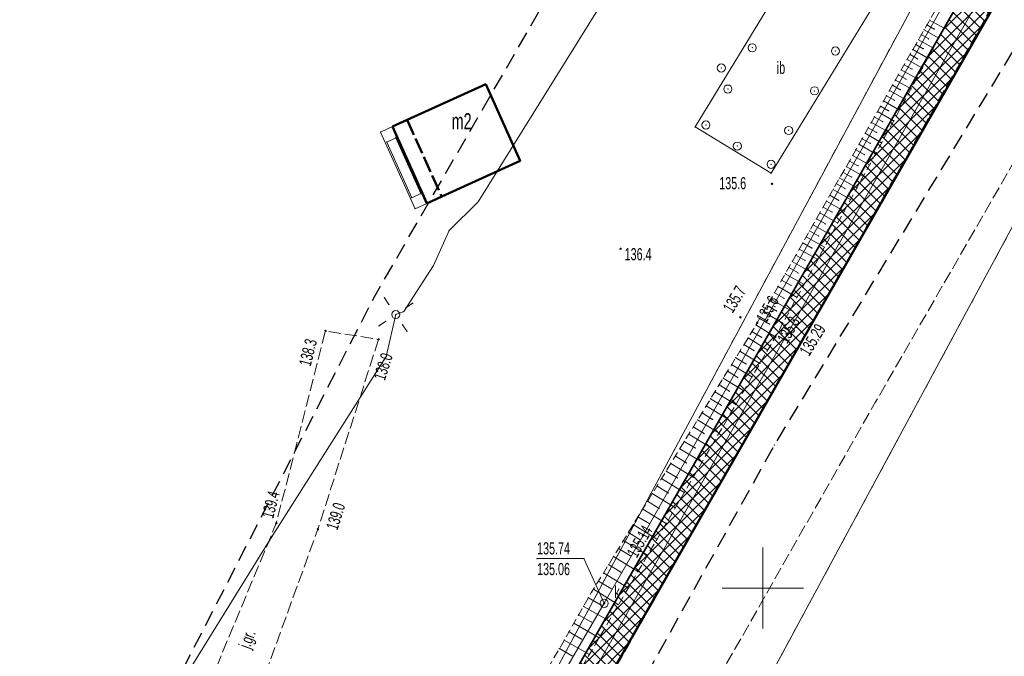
# Model space of a CAD drawing. Extents: x 6456700 to 6518119, y 5963420 to 5980059.
# Tile 70 of 256: x 6512073 to 6512134, y 5964395 to 5964434. Entities that reach past the tile are written whole.
import ezdxf
from ezdxf.enums import TextEntityAlignment as Align

# ---------------------------------------------------------------- set-up
doc = ezdxf.new("R2010")
doc.units = 0
doc.header["$MEASUREMENT"] = 0
for name, pattern in [('L_0_03', [1, 0.5, -0.5]), ('L_0_04', [1.5, 1, -0.5]), ('L_0_52', [1, 0.75, -0.25]), ('L_0_54', [1.25, 1, -0.25]), ('L_0_5A', [0.75, 0.5, -0.25])]:
    doc.linetypes.add(name, pattern=pattern)
doc.layers.get('0').update_dxf_attribs({"color": 2, "linetype": 'CONTINUOUS', "lineweight": 5})
for name, color, linetype, lineweight in [('000_Inne__niezydentyfikowane_', 7, 'CONTINUOUS', 18), ('18mm Kreska ciągła', 7, 'CONTINUOUS', 18), ('218_kontur_uzytku_gruntowego', 96, 'L_0_03', 18), ('219_dzialka_ewidencyjna', 7, 'CONTINUOUS', 18), ('312_budynek_ewidencyjny', 7, 'CONTINUOUS', 18), ('312_oznaczenie_budynku_ewidencyjnego_Atr117', 7, 'CONTINUOUS', 18), ('35mm Ciągła', 7, 'CONTINUOUS', 35), ('50mm Kreska ciągła', 7, 'CONTINUOUS', 50), ('9mm Kreska ciągła', 252, 'CONTINUOUS', 9), ('blok___nawis', 7, 'CONTINUOUS', 18), ('inna_budowla', 7, 'CONTINUOUS', 18), ('inna_budowla_Atr17', 7, 'CONTINUOUS', 18), ('jezdnia', 7, 'CONTINUOUS', 18), ('jezdnia_Atr17', 7, 'CONTINUOUS', 18), ('latarnia', 7, 'CONTINUOUS', 18), ('ogrodzenie_trwale', 7, 'CONTINUOUS', 18), ('pikieta_naturalna', 7, 'CONTINUOUS', 18), ('pikieta_naturalna_Atr2', 7, 'CONTINUOUS', 18), ('pikieta_sztuczna', 7, 'CONTINUOUS', 18), ('pikieta_sztuczna_Atr2', 7, 'CONTINUOUS', 18), ('przewod_elektroenergetyczny_podziemny', 7, 'CONTINUOUS', 18), ('przewod_kanalizacyjny', 7, 'CONTINUOUS', 18), ('rzedna', 7, 'CONTINUOUS', 18), ('rzedna_Atr2', 7, 'CONTINUOUS', 18), ('rzedna_Atr3', 7, 'CONTINUOUS', 18), ('siatka_krzyrzy', 7, 'CONTINUOUS', 18), ('skarpa_nieumocniona', 7, 'CONTINUOUS', 18), ('slup_przewodow_napowietrznych', 7, 'CONTINUOUS', 18), ('studnia_kanalizacyjna', 7, 'CONTINUOUS', 18), ('studnia_kanalizacyjna_Atr17', 7, 'CONTINUOUS', 18), ('taras', 7, 'CONTINUOUS', 18), ('Zakres', 7, 'CONTINUOUS', 18)]:
    doc.layers.add(name, color=color, linetype=linetype, lineweight=lineweight)
doc.styles.get("Standard").update_dxf_attribs({"font": 'txt', "width": 0.75})

# ---------------------------------------------------------------- blocks, each defined once
blk = doc.blocks.new('mdcp_nowa')
at = {"layer": 'pikieta_naturalna', "linetype": 'Continuous', "lineweight": 18}
for points in [[(6494850.56, 5980874.835, 1), (6494850.56, 5980874.925, 1)], [(6494841.24, 5980870.835, 1), (6494841.24, 5980870.925, 1)], [(6494848.61, 5980866.615, 1), (6494848.61, 5980866.705, 1)], [(6494849.65, 5980866.275, 1), (6494849.65, 5980866.365, 1)], [(6494823.09, 5980865.775, 1), (6494823.09, 5980865.865, 1)], [(6494850.77, 5980865.415, 1), (6494850.77, 5980865.505, 1)], [(6494826.35, 5980865.255, 1), (6494826.35, 5980865.345, 1)], [(6494820.06, 5980853.945, 1), (6494820.06, 5980854.035, 1)], [(6494822.62, 5980853.575, 1), (6494822.62, 5980853.665, 1)]]:
    blk.add_hatch(color=18, dxfattribs=at).paths.add_polyline_path(points)
at = {"layer": 'pikieta_sztuczna', "linetype": 'Continuous', "lineweight": 18}
blk.add_hatch(color=18, dxfattribs=at).paths.add_polyline_path([(6494852.07, 5980864.645, 1), (6494852.07, 5980864.735, 1)])
at = {"layer": 'rzedna', "linetype": 'Continuous', "lineweight": 18}
for color, points in [(18, [(6494842.62, 5980853.195, 1), (6494842.62, 5980853.285, 1)]), (32, [(6494840.23, 5980849.015, 1), (6494840.23, 5980849.105, 1)])]:
    blk.add_hatch(color=color, dxfattribs=at).paths.add_polyline_path(points)
at = {"layer": '000_Inne__niezydentyfikowane_', "linetype": 'Continuous', "lineweight": 18, "flags": 128}
for points in [[(6494860.25, 5980884.96), (6494861.15, 5980884.45)], [(6494859.91, 5980884.36), (6494860.82, 5980883.84)], [(6494860.08, 5980884.66), (6494860.54, 5980884.4)], [(6494859.57, 5980883.75), (6494860.49, 5980883.23)], [(6494859.74, 5980884.06), (6494860.2, 5980883.8)], [(6494859.22, 5980883.14), (6494860.15, 5980882.61)], [(6494859.4, 5980883.45), (6494859.86, 5980883.19)], [(6494858.87, 5980882.52), (6494859.81, 5980881.99)], [(6494859.05, 5980882.83), (6494859.51, 5980882.57)], [(6494858.51, 5980881.9), (6494859.46, 5980881.36)], [(6494858.69, 5980882.21), (6494859.16, 5980881.94)], [(6494858.15, 5980881.26), (6494859.11, 5980880.72)], [(6494858.33, 5980881.58), (6494858.81, 5980881.31)], [(6494857.97, 5980880.95), (6494858.45, 5980880.67)], [(6494857.6, 5980880.3), (6494858.09, 5980880.02)], [(6494857.79, 5980880.62), (6494858.76, 5980880.07)], [(6494857.23, 5980879.65), (6494857.73, 5980879.37)], [(6494857.42, 5980879.98), (6494858.4, 5980879.42)], [(6494856.86, 5980878.99), (6494857.36, 5980878.71)], [(6494857.05, 5980879.32), (6494858.04, 5980878.76)], [(6494856.48, 5980878.33), (6494856.99, 5980878.04)], [(6494856.67, 5980878.66), (6494857.67, 5980878.09)], [(6494856.1, 5980877.65), (6494856.61, 5980877.36)], [(6494856.29, 5980877.99), (6494857.3, 5980877.41)], [(6494855.9, 5980877.31), (6494856.93, 5980876.73)], [(6494855.51, 5980876.63), (6494856.55, 5980876.04)], [(6494855.71, 5980876.97), (6494856.23, 5980876.68)], [(6494855.12, 5980875.94), (6494856.17, 5980875.34)], [(6494855.32, 5980876.28), (6494855.84, 5980875.99)], [(6494854.72, 5980875.23), (6494855.78, 5980874.63)], [(6494854.92, 5980875.59), (6494855.45, 5980875.29)], [(6494854.52, 5980874.88), (6494855.05, 5980874.58)], [(6494854.12, 5980874.17), (6494854.66, 5980873.86)], [(6494854.32, 5980874.53), (6494855.39, 5980873.92)], [(6494853.71, 5980873.45), (6494854.25, 5980873.14)], [(6494853.91, 5980873.81), (6494855, 5980873.19)], [(6494853.5, 5980873.09), (6494854.6, 5980872.46)], [(6494853.08, 5980872.35), (6494854.19, 5980871.72)], [(6494853.29, 5980872.72), (6494853.84, 5980872.41)], [(6494852.66, 5980871.61), (6494853.78, 5980870.97)], [(6494852.87, 5980871.98), (6494853.43, 5980871.66)], [(6494852.45, 5980871.24), (6494853.01, 5980870.92)], [(6494852.02, 5980870.48), (6494852.59, 5980870.16)], [(6494852.23, 5980870.86), (6494853.37, 5980870.22)], [(6494851.59, 5980869.72), (6494852.16, 5980869.39)], [(6494851.8, 5980870.1), (6494852.95, 5980869.45)], [(6494851.37, 5980869.34), (6494852.53, 5980868.68)], [(6494850.93, 5980868.56), (6494852.1, 5980867.89)], [(6494851.15, 5980868.95), (6494851.73, 5980868.62)], [(6494850.7, 5980868.17), (6494851.29, 5980867.83)], [(6494850.25, 5980867.38), (6494850.85, 5980867.04)], [(6494850.48, 5980867.78), (6494851.67, 5980867.1)], [(6494850.03, 5980866.99), (6494851.23, 5980866.3)], [(6494849.57, 5980866.19), (6494850.76, 5980865.45)], [(6494849.8, 5980866.59), (6494850.41, 5980866.24)], [(6494849.32, 5980865.79), (6494849.93, 5980865.42)], [(6494848.83, 5980864.98), (6494849.44, 5980864.61)], [(6494849.08, 5980865.39), (6494850.29, 5980864.64)], [(6494848.58, 5980864.58), (6494849.81, 5980863.82)], [(6494848.07, 5980863.76), (6494849.32, 5980862.99)], [(6494848.33, 5980864.17), (6494848.95, 5980863.79)], [(6494847.82, 5980863.34), (6494848.45, 5980862.95)], [(6494847.3, 5980862.5), (6494847.94, 5980862.11)], [(6494847.56, 5980862.92), (6494848.83, 5980862.14)], [(6494847.04, 5980862.08), (6494848.33, 5980861.29)], [(6494846.78, 5980861.65), (6494847.43, 5980861.25)], [(6494846.25, 5980860.79), (6494846.9, 5980860.38)], [(6494846.51, 5980861.22), (6494847.82, 5980860.42)], [(6494845.98, 5980860.35), (6494847.3, 5980859.54)], [(6494845.44, 5980859.47), (6494846.78, 5980858.64)], [(6494845.71, 5980859.91), (6494846.38, 5980859.5)], [(6494845.16, 5980859.02), (6494845.84, 5980858.61)], [(6494844.89, 5980858.57), (6494846.25, 5980857.74)], [(6494844.33, 5980857.66), (6494845.71, 5980856.82)], [(6494844.61, 5980858.12), (6494845.29, 5980857.7)], [(6494844.05, 5980857.2), (6494844.74, 5980856.78)], [(6494843.76, 5980856.74), (6494845.16, 5980855.88)], [(6494843.19, 5980855.81), (6494844.61, 5980854.94)], [(6494843.48, 5980856.28), (6494844.18, 5980855.84)], [(6494842.9, 5980855.34), (6494843.61, 5980854.9)], [(6494842.61, 5980854.86), (6494844.05, 5980853.98)], [(6494842.31, 5980854.38), (6494843.04, 5980853.94)], [(6494841.72, 5980853.41), (6494842.45, 5980852.96)], [(6494842.02, 5980853.9), (6494843.48, 5980853)], [(6494841.42, 5980852.93), (6494842.9, 5980852.02)], [(6494841.12, 5980852.43), (6494841.86, 5980851.97)], [(6494840.81, 5980851.94), (6494842.31, 5980851.01)], [(6494840.5, 5980851.44), (6494841.26, 5980850.97)], [(6494839.88, 5980850.43), (6494840.65, 5980849.96)], [(6494840.19, 5980850.93), (6494841.72, 5980850)], [(6494839.57, 5980849.92), (6494841.11, 5980848.97)], [(6494839.26, 5980849.4), (6494840.05, 5980848.95)], [(6494838.96, 5980848.87), (6494840.53, 5980847.97)], [(6494838.66, 5980848.35), (6494839.45, 5980847.9)], [(6494838.07, 5980847.31), (6494838.84, 5980846.86)], [(6494838.37, 5980847.83), (6494839.92, 5980846.93)], [(6494837.77, 5980846.79), (6494839.32, 5980845.9)], [(6494837.48, 5980846.27), (6494838.25, 5980845.83)]]:
    blk.add_lwpolyline(points, dxfattribs=at)
at = {"layer": '000_Inne__niezydentyfikowane_'}
for p in [(6494860.25, 5980884.96), (6494859.91, 5980884.36), (6494860.08, 5980884.66), (6494860.54, 5980884.4), (6494861.15, 5980884.45), (6494859.57, 5980883.75), (6494859.74, 5980884.06), (6494860.2, 5980883.8), (6494860.82, 5980883.84), (6494859.22, 5980883.14), (6494859.4, 5980883.45), (6494859.86, 5980883.19), (6494860.49, 5980883.23), (6494858.87, 5980882.52), (6494859.05, 5980882.83), (6494859.51, 5980882.57), (6494860.15, 5980882.61), (6494858.51, 5980881.9), (6494858.69, 5980882.21), (6494859.16, 5980881.94), (6494859.81, 5980881.99), (6494858.15, 5980881.26), (6494858.33, 5980881.58), (6494858.81, 5980881.31), (6494859.46, 5980881.36), (6494857.97, 5980880.95), (6494858.45, 5980880.67), (6494859.11, 5980880.72), (6494857.6, 5980880.3), (6494857.79, 5980880.62), (6494858.09, 5980880.02), (6494858.76, 5980880.07), (6494857.23, 5980879.65), (6494857.42, 5980879.98), (6494858.4, 5980879.42), (6494856.86, 5980878.99), (6494857.05, 5980879.32), (6494857.73, 5980879.37), (6494856.48, 5980878.33), (6494856.67, 5980878.66), (6494857.36, 5980878.71), (6494858.04, 5980878.76), (6494856.1, 5980877.65), (6494856.29, 5980877.99), (6494856.99, 5980878.04), (6494857.67, 5980878.09), (6494855.9, 5980877.31), (6494856.61, 5980877.36), (6494857.3, 5980877.41), (6494855.51, 5980876.63), (6494855.71, 5980876.97), (6494856.23, 5980876.68), (6494856.93, 5980876.73), (6494855.12, 5980875.94), (6494855.32, 5980876.28), (6494855.84, 5980875.99), (6494856.55, 5980876.04), (6494854.72, 5980875.23), (6494854.92, 5980875.59), (6494855.45, 5980875.29), (6494856.17, 5980875.34), (6494854.52, 5980874.88), (6494855.05, 5980874.58), (6494855.78, 5980874.63), (6494854.12, 5980874.17), (6494854.32, 5980874.53), (6494853.71, 5980873.45), (6494853.91, 5980873.81), (6494854.66, 5980873.86), (6494855.39, 5980873.92), (6494853.5, 5980873.09), (6494854.25, 5980873.14), (6494855, 5980873.19), (6494853.08, 5980872.35), (6494853.29, 5980872.72), (6494853.84, 5980872.41), (6494854.6, 5980872.46), (6494852.66, 5980871.61), (6494852.87, 5980871.98), (6494853.43, 5980871.66), (6494854.19, 5980871.72), (6494852.45, 5980871.24), (6494853.78, 5980870.97), (6494852.02, 5980870.48), (6494852.23, 5980870.86), (6494853.01, 5980870.92), (6494851.59, 5980869.72), (6494851.8, 5980870.1), (6494852.59, 5980870.16), (6494853.37, 5980870.22), (6494851.37, 5980869.34), (6494852.16, 5980869.39), (6494852.95, 5980869.45), (6494850.93, 5980868.56), (6494851.15, 5980868.95), (6494851.73, 5980868.62), (6494852.53, 5980868.68), (6494850.7, 5980868.17), (6494850.25, 5980867.38), (6494850.48, 5980867.78), (6494851.29, 5980867.83), (6494852.1, 5980867.89), (6494850.03, 5980866.99), (6494850.85, 5980867.04), (6494851.67, 5980867.1), (6494849.57, 5980866.19), (6494849.8, 5980866.59), (6494850.41, 5980866.24), (6494851.23, 5980866.3), (6494849.32, 5980865.79), (6494848.83, 5980864.98), (6494849.08, 5980865.39), (6494849.93, 5980865.42), (6494850.76, 5980865.45), (6494848.58, 5980864.58), (6494849.44, 5980864.61), (6494850.29, 5980864.64), (6494848.07, 5980863.76), (6494848.33, 5980864.17), (6494848.95, 5980863.79), (6494849.81, 5980863.82), (6494847.82, 5980863.34), (6494847.3, 5980862.5), (6494847.56, 5980862.92), (6494848.45, 5980862.95), (6494849.32, 5980862.99), (6494847.04, 5980862.08), (6494847.94, 5980862.11), (6494848.83, 5980862.14), (6494846.78, 5980861.65), (6494847.43, 5980861.25), (6494848.33, 5980861.29), (6494846.25, 5980860.79), (6494846.51, 5980861.22), (6494845.98, 5980860.35), (6494846.9, 5980860.38), (6494847.82, 5980860.42), (6494845.44, 5980859.47), (6494845.71, 5980859.91), (6494846.38, 5980859.5), (6494847.3, 5980859.54), (6494845.16, 5980859.02), (6494844.89, 5980858.57), (6494845.84, 5980858.61), (6494846.78, 5980858.64), (6494844.33, 5980857.66), (6494844.61, 5980858.12), (6494845.29, 5980857.7), (6494846.25, 5980857.74), (6494844.05, 5980857.2), (6494843.76, 5980856.74), (6494844.74, 5980856.78), (6494845.71, 5980856.82), (6494843.19, 5980855.81), (6494843.48, 5980856.28), (6494844.18, 5980855.84), (6494845.16, 5980855.88), (6494842.9, 5980855.34), (6494842.61, 5980854.86), (6494843.61, 5980854.9), (6494844.61, 5980854.94), (6494842.31, 5980854.38), (6494844.05, 5980853.98), (6494841.72, 5980853.41), (6494842.02, 5980853.9), (6494843.04, 5980853.94), (6494841.42, 5980852.93), (6494842.45, 5980852.96), (6494843.48, 5980853), (6494841.12, 5980852.43), (6494840.81, 5980851.94), (6494841.86, 5980851.97), (6494842.9, 5980852.02), (6494840.5, 5980851.44), (6494841.26, 5980850.97), (6494842.31, 5980851.01), (6494839.88, 5980850.43), (6494840.19, 5980850.93), (6494839.57, 5980849.92), (6494840.65, 5980849.96), (6494841.72, 5980850), (6494839.26, 5980849.4), (6494838.96, 5980848.87), (6494840.05, 5980848.95), (6494841.11, 5980848.97), (6494838.66, 5980848.35), (6494840.53, 5980847.97), (6494838.07, 5980847.31), (6494838.37, 5980847.83), (6494839.45, 5980847.9), (6494837.77, 5980846.79), (6494838.84, 5980846.86), (6494839.92, 5980846.93), (6494837.48, 5980846.27), (6494838.25, 5980845.83), (6494839.32, 5980845.9)]:
    blk.add_point(p, dxfattribs=at)
at = {"layer": '218_kontur_uzytku_gruntowego', "lineweight": 18, "flags": 128}
for points in [[(6494883.82, 5980931.62), (6494832.03, 5980835.2)], [(6494842.44, 5980829.73), (6494868.62, 5980878.3)]]:
    blk.add_lwpolyline(points, dxfattribs=at)
at = {"layer": '219_dzialka_ewidencyjna', "color": 3, "linetype": 'Continuous', "lineweight": 18, "flags": 128}
for points in [[(6494832.03, 5980835.2), (6494883.82, 5980931.62)], [(6494868.62, 5980878.3), (6494842.44, 5980829.73)]]:
    blk.add_lwpolyline(points, dxfattribs=at)
at = {"layer": '312_budynek_ewidencyjny', "color": 7, "linetype": 'Continuous', "lineweight": 50, "flags": 128}
for points in [[(6494828.12, 5980878.81), (6494832.95, 5980881.01)], [(6494832.95, 5980881.01), (6494835.07, 5980876.3)], [(6494827.21, 5980878.4), (6494828.12, 5980878.81)], [(6494829.33, 5980873.67), (6494827.21, 5980878.4)], [(6494835.07, 5980876.3), (6494830.24, 5980874.09)], [(6494830.24, 5980874.09), (6494829.33, 5980873.67)]]:
    blk.add_lwpolyline(points, dxfattribs=at)
at = {"layer": '312_budynek_ewidencyjny'}
for p in [(6494832.95, 5980881.01), (6494832.95, 5980881.01), (6494828.12, 5980878.81), (6494828.12, 5980878.81), (6494827.21, 5980878.4), (6494827.21, 5980878.4), (6494835.07, 5980876.3), (6494835.07, 5980876.3), (6494830.24, 5980874.09), (6494830.24, 5980874.09), (6494829.33, 5980873.67), (6494829.33, 5980873.67)]:
    blk.add_point(p, dxfattribs=at)
at = {"layer": 'blok___nawis', "color": 7, "linetype": 'L_0_54', "lineweight": 50, "flags": 128}
blk.add_lwpolyline([(6494828.12, 5980878.81), (6494830.24, 5980874.09), (6494829.33, 5980873.67), (6494827.21, 5980878.4)], close=True, dxfattribs=at)
at = {"layer": 'blok___nawis'}
for p in [(6494828.12, 5980878.81), (6494827.21, 5980878.4), (6494830.24, 5980874.09), (6494829.33, 5980873.67)]:
    blk.add_point(p, dxfattribs=at)
at = {"layer": 'inna_budowla', "color": 7, "linetype": 'Continuous', "lineweight": 18, "flags": 128}
blk.add_lwpolyline([(6494856.59, 5980885.5), (6494850.5, 5980875.53), (6494845.82, 5980878.38), (6494851.9, 5980888.36)], close=True, dxfattribs=at)
at = {"layer": 'inna_budowla'}
for p in [(6494845.82, 5980878.38), (6494845.82, 5980878.38), (6494850.5, 5980875.53), (6494850.5, 5980875.53)]:
    blk.add_point(p, dxfattribs=at)
at = {"layer": 'jezdnia', "color": 7, "linetype": 'L_0_52', "lineweight": 18, "flags": 128}
for points in [[(6494800.98, 5980766.05), (6494800.28, 5980765.21), (6494799.58, 5980764.38), (6494798.86, 5980763.57), (6494798.14, 5980762.76), (6494797.4, 5980761.96), (6494796.65, 5980761.17), (6494795.56, 5980759.97), (6494794.45, 5980758.8), (6494793.3, 5980757.65), (6494792.14, 5980756.53), (6494790.94, 5980755.44), (6494789.72, 5980754.37), (6494788.47, 5980753.34), (6494787.2, 5980752.33), (6494785.91, 5980751.36), (6494784.6, 5980750.41), (6494783.26, 5980749.5), (6494781.9, 5980748.62), (6494780.52, 5980747.77), (6494779.49, 5980747.15), (6494778.44, 5980746.54), (6494777.4, 5980745.94), (6494776.34, 5980745.36), (6494775.28, 5980744.78), (6494774.21, 5980744.23), (6494773.13, 5980743.68), (6494772.05, 5980743.15), (6494770.96, 5980742.63), (6494769.86, 5980742.12), (6494768.76, 5980741.63), (6494767.65, 5980741.15), (6494766.54, 5980740.68), (6494754.8, 5980736.16), (6494735.09, 5980729.04), (6494724.78, 5980724.36), (6494723.57, 5980723.74), (6494722.37, 5980723.09), (6494721.19, 5980722.42), (6494720.02, 5980721.72), (6494718.86, 5980721.01), (6494717.72, 5980720.27), (6494716.59, 5980719.51), (6494715.47, 5980718.73), (6494714.37, 5980717.93), (6494713.29, 5980717.1), (6494712.22, 5980716.26), (6494711.16, 5980715.4), (6494710.13, 5980714.51), (6494709.11, 5980713.61), (6494707.48, 5980712.2), (6494705.88, 5980710.76), (6494704.3, 5980709.3), (6494702.75, 5980707.8), (6494701.22, 5980706.28), (6494699.72, 5980704.74), (6494698.24, 5980703.17), (6494696.79, 5980701.57), (6494695.37, 5980699.95), (6494693.98, 5980698.31), (6494692.61, 5980696.64), (6494691.28, 5980694.95), (6494689.97, 5980693.24), (6494678.42, 5980678.9), (6494663.6, 5980660.49), (6494656.62, 5980651.14), (6494655.4, 5980649.55), (6494654.2, 5980647.93), (6494653.04, 5980646.3), (6494651.91, 5980644.64), (6494650.81, 5980642.95), (6494649.75, 5980641.25), (6494648.71, 5980639.53), (6494647.72, 5980637.79), (6494646.75, 5980636.02), (6494645.82, 5980634.24), (6494644.93, 5980632.44), (6494644.07, 5980630.63), (6494643.25, 5980628.8), (6494642.46, 5980626.95), (6494642.09, 5980625.98), (6494641.74, 5980625), (6494641.4, 5980624.01), (6494641.09, 5980623.02), (6494640.79, 5980622.02), (6494640.5, 5980621.01), (6494640.24, 5980620.01), (6494639.99, 5980618.99), (6494639.76, 5980617.98), (6494639.55, 5980616.96), (6494639.36, 5980615.93), (6494639.19, 5980614.9), (6494639.03, 5980613.87), (6494638.89, 5980612.84), (6494638.61, 5980611.3), (6494638.37, 5980609.75), (6494638.16, 5980608.19), (6494638, 5980606.63), (6494637.87, 5980605.07), (6494637.78, 5980603.5), (6494637.73, 5980601.93), (6494637.72, 5980600.36), (6494637.727, 5980600.016), (6494630.507, 5980602.343), (6494630.51, 5980602.97), (6494630.54, 5980604.31), (6494630.59, 5980605.65), (6494630.67, 5980606.99), (6494630.77, 5980608.32), (6494630.9, 5980609.66), (6494631.05, 5980610.99), (6494631.23, 5980612.32), (6494631.43, 5980613.64), (6494631.66, 5980614.96), (6494631.91, 5980616.28), (6494632.19, 5980617.59), (6494632.49, 5980618.9), (6494632.82, 5980620.2), (6494633.17, 5980621.49), (6494633.52, 5980622.8), (6494633.9, 5980624.09), (6494634.3, 5980625.39), (6494634.72, 5980626.67), (6494635.16, 5980627.95), (6494635.63, 5980629.21), (6494636.12, 5980630.47), (6494636.63, 5980631.72), (6494637.17, 5980632.96), (6494637.73, 5980634.19), (6494638.31, 5980635.41), (6494638.91, 5980636.62), (6494639.53, 5980637.82), (6494640.18, 5980639.01), (6494651.91, 5980654.89), (6494659.39, 5980664.48), (6494673.45, 5980682.25), (6494686.07, 5980698.81), (6494697.34, 5980711.93), (6494704.77, 5980718.76), (6494705.95, 5980719.62), (6494707.13, 5980720.47), (6494708.32, 5980721.31), (6494709.52, 5980722.13), (6494710.73, 5980722.95), (6494711.95, 5980723.75), (6494713.17, 5980724.54), (6494714.41, 5980725.31), (6494715.65, 5980726.08), (6494716.89, 5980726.83), (6494718.15, 5980727.57), (6494719.41, 5980728.3), (6494720.68, 5980729.01), (6494721.96, 5980729.71), (6494733.02, 5980734.84), (6494752.65, 5980741.77), (6494764.04, 5980746.21), (6494765.1, 5980746.65), (6494766.15, 5980747.09), (6494767.2, 5980747.55), (6494768.24, 5980748.02), (6494769.28, 5980748.5), (6494770.32, 5980748.99), (6494771.34, 5980749.49), (6494772.37, 5980750.01), (6494773.38, 5980750.53), (6494774.39, 5980751.07), (6494775.4, 5980751.61), (6494776.4, 5980752.17), (6494777.39, 5980752.74), (6494778.56, 5980753.48), (6494779.71, 5980754.25), (6494780.85, 5980755.04), (6494781.97, 5980755.85), (6494783.08, 5980756.68), (6494784.17, 5980757.53), (6494785.24, 5980758.41), (6494786.3, 5980759.3), (6494787.34, 5980760.22), (6494788.36, 5980761.15), (6494789.36, 5980762.11), (6494790.34, 5980763.08), (6494791.31, 5980764.08), (6494792.25, 5980765.09), (6494796.57, 5980770.19), (6494801.12, 5980776.47), (6494807.76, 5980786.96), (6494824.2, 5980815.58), (6494837.02, 5980838.19), (6494852.07, 5980864.69), (6494865.45, 5980888.16), (6494878.03, 5980909.37), (6494879.23, 5980911.4), (6494880.45, 5980913.41), (6494881.7, 5980915.41), (6494882.97, 5980917.4), (6494884.25, 5980919.37), (6494885.56, 5980921.33), (6494886.89, 5980923.28), (6494888.25, 5980925.21), (6494889.62, 5980927.12), (6494891.01, 5980929.02), (6494892.43, 5980930.91), (6494893.86, 5980932.78), (6494895.32, 5980934.63), (6494896.79, 5980936.47), (6494904.42, 5980944.79), (6494917.35, 5980957.18), (6494930.46, 5980968.66), (6494934.059, 5980971.777), (6494933.221, 5980963.181), (6494926.63, 5980957.35), (6494921.6, 5980952.87), (6494901.47, 5980932.34), (6494900.03, 5980930.62), (6494898.61, 5980928.88), (6494897.21, 5980927.13), (6494895.83, 5980925.35), (6494894.48, 5980923.57), (6494893.14, 5980921.76), (6494891.83, 5980919.94), (6494890.54, 5980918.1), (6494889.28, 5980916.25), (6494888.04, 5980914.38), (6494886.82, 5980912.49), (6494885.62, 5980910.59), (6494884.45, 5980908.68), (6494883.3, 5980906.75), (6494870.77, 5980885.48), (6494856.93, 5980861.45), (6494842.16, 5980835.5), (6494829.15, 5980812.43), (6494813, 5980783.94), (6494806.11, 5980773.06), (6494805.51, 5980772.15), (6494804.9, 5980771.26), (6494804.27, 5980770.37), (6494803.64, 5980769.49), (6494802.99, 5980768.61), (6494802.33, 5980767.75), (6494801.66, 5980766.89)], [(6494826.35, 5980865.3), (6494822.62, 5980853.62), (6494818.03, 5980840.99), (6494816.76, 5980841.62), (6494810.46, 5980829.81), (6494807.1, 5980819.17), (6494805.65, 5980819.54), (6494808.99, 5980830.29), (6494815.25, 5980842.44), (6494820.06, 5980853.99), (6494823.09, 5980865.82)]]:
    blk.add_lwpolyline(points, close=True, dxfattribs=at)
at = {"layer": 'jezdnia'}
for p in [(6494823.09, 5980865.82), (6494826.35, 5980865.3), (6494852.07, 5980864.69), (6494856.93, 5980861.45), (6494820.06, 5980853.99), (6494822.62, 5980853.62)]:
    blk.add_point(p, dxfattribs=at)
at = {"layer": 'latarnia', "color": 7, "linetype": 'Continuous', "lineweight": 13, "flags": 128}
for points in [[(6494826.993, 5980867.453), (6494826.714, 5980867.867)], [(6494828.033, 5980867.247), (6494828.448, 5980867.525)], [(6494826.787, 5980866.412), (6494826.373, 5980866.133)], [(6494827.828, 5980866.206), (6494828.106, 5980865.792)]]:
    blk.add_lwpolyline(points, dxfattribs=at)
at = {"layer": 'latarnia', "color": 7, "linetype": 'Continuous', "lineweight": 13}
blk.add_circle((6494827.41, 5980866.83), 0.25, dxfattribs=at)
at = {"layer": 'latarnia'}
for p in [(6494826.714, 5980867.867), (6494826.993, 5980867.453), (6494828.448, 5980867.525), (6494827.41, 5980866.83), (6494828.033, 5980867.247), (6494826.373, 5980866.133), (6494826.787, 5980866.412), (6494827.828, 5980866.206), (6494828.106, 5980865.792)]:
    blk.add_point(p, dxfattribs=at)
at = {"layer": 'ogrodzenie_trwale'}
for p in [(6494848.61, 5980866.66), (6494839.46, 5980849.74)]:
    blk.add_point(p, dxfattribs=at)
at = {"layer": 'pikieta_naturalna', "color": 7, "linetype": 'Continuous', "lineweight": 18}
for centre in [(6494850.56, 5980874.88), (6494841.24, 5980870.88), (6494848.61, 5980866.66), (6494849.65, 5980866.32), (6494823.09, 5980865.82), (6494850.77, 5980865.46), (6494826.35, 5980865.3), (6494820.06, 5980853.99), (6494822.62, 5980853.62)]:
    blk.add_circle(centre, 0.045, dxfattribs=at)
at = {"layer": 'pikieta_naturalna'}
for p in [(6494850.56, 5980874.88), (6494841.24, 5980870.88), (6494848.61, 5980866.66), (6494849.65, 5980866.32), (6494823.09, 5980865.82), (6494826.35, 5980865.3), (6494850.77, 5980865.46), (6494820.06, 5980853.99), (6494822.62, 5980853.62)]:
    blk.add_point(p, dxfattribs=at)
at = {"layer": 'pikieta_sztuczna', "color": 7, "linetype": 'Continuous', "lineweight": 18}
blk.add_circle((6494852.07, 5980864.69), 0.045, dxfattribs=at)
at = {"layer": 'pikieta_sztuczna'}
blk.add_point((6494852.07, 5980864.69), dxfattribs=at)
at = {"layer": 'przewod_elektroenergetyczny_podziemny', "color": 1, "linetype": 'Continuous', "lineweight": 18, "flags": 128}
for points in [[(6494843.74, 5980890.28), (6494843.17, 5980888.98), (6494840.6, 5980886.83), (6494832.48, 5980873.77), (6494830.69, 5980872), (6494829.73, 5980869.85), (6494827.9, 5980867.01), (6494827.41, 5980866.83)], [(6494827.41, 5980866.83), (6494826.82, 5980864.24), (6494819.61, 5980852.86), (6494814.85, 5980845.17), (6494813.43, 5980845.21), (6494814.42, 5980844.25), (6494809.99, 5980837.07)]]:
    blk.add_lwpolyline(points, dxfattribs=at)
at = {"layer": 'przewod_elektroenergetyczny_podziemny'}
for p in [(6494832.48, 5980873.77), (6494830.69, 5980872), (6494829.73, 5980869.85), (6494827.41, 5980866.83), (6494827.41, 5980866.83), (6494827.9, 5980867.01), (6494826.82, 5980864.24), (6494819.61, 5980852.86)]:
    blk.add_point(p, dxfattribs=at)
at = {"layer": 'przewod_kanalizacyjny', "color": 34, "linetype": 'Continuous', "lineweight": 18, "flags": 128}
for points in [[(6494840.23, 5980849.06), (6494842.62, 5980853.24), (6494861.66, 5980886.89), (6494864.18, 5980891.34)], [(6494840.23, 5980849.06), (6494815.62, 5980806.68)]]:
    blk.add_lwpolyline(points, dxfattribs=at)
at = {"layer": 'przewod_kanalizacyjny'}
for p in [(6494842.62, 5980853.24), (6494840.23, 5980849.06), (6494840.23, 5980849.06)]:
    blk.add_point(p, dxfattribs=at)
at = {"layer": 'rzedna', "color": 7, "linetype": 'Continuous', "lineweight": 18}
blk.add_circle((6494842.62, 5980853.24), 0.045, dxfattribs=at)
at = {"layer": 'rzedna', "color": 32, "linetype": 'Continuous', "lineweight": 18}
blk.add_circle((6494840.23, 5980849.06), 0.045, dxfattribs=at)
at = {"layer": 'rzedna'}
for p in [(6494842.62, 5980853.24), (6494840.23, 5980849.06)]:
    blk.add_point(p, dxfattribs=at)
at = {"layer": 'rzedna_Atr2', "color": 7, "linetype": 'Continuous', "lineweight": 18, "flags": 128}
blk.add_lwpolyline([(6494840.23, 5980849.06), (6494838.99, 5980851.81), (6494836.104, 5980851.81)], dxfattribs=at)
at = {"layer": 'rzedna_Atr2'}
for p in [(6494836.104, 5980851.81), (6494838.99, 5980851.81), (6494840.23, 5980849.06)]:
    blk.add_point(p, dxfattribs=at)
at = {"layer": 'siatka_krzyrzy', "linetype": 'Continuous', "lineweight": 18, "flags": 128}
for points in [[(6494850, 5980847.5), (6494850, 5980852.5)], [(6494847.5, 5980850), (6494852.5, 5980850)]]:
    blk.add_lwpolyline(points, dxfattribs=at)
at = {"layer": 'skarpa_nieumocniona', "color": 7, "linetype": 'L_0_5A', "lineweight": 18, "flags": 128}
blk.add_lwpolyline([(6494881.91, 5980921.32), (6494876.04, 5980910.43), (6494863.64, 5980889), (6494850.77, 5980865.46), (6494835.42, 5980839.24), (6494822.4, 5980816.66), (6494814.44, 5980802.24), (6494812.98, 5980803.24), (6494820.83, 5980817.72), (6494833.94, 5980840.09), (6494839.46, 5980849.74), (6494849.65, 5980866.32), (6494862.85, 5980889.52), (6494875.09, 5980910.94), (6494880.86, 5980921.93), (6494886.69, 5980933.43)], close=True, dxfattribs=at)
at = {"layer": 'skarpa_nieumocniona'}
for p in [(6494849.65, 5980866.32), (6494849.65, 5980866.32), (6494850.77, 5980865.46), (6494850.77, 5980865.46), (6494839.46, 5980849.74), (6494839.46, 5980849.74)]:
    blk.add_point(p, dxfattribs=at)
at = {"layer": 'slup_przewodow_napowietrznych', "color": 7, "linetype": 'Continuous', "lineweight": 13}
for centre in [(6494849.34, 5980883.25), (6494854.46, 5980883.05), (6494847.44, 5980882.01), (6494847.84, 5980880.71), (6494853.17, 5980880.6), (6494846.49, 5980878.5), (6494851.58, 5980878.16), (6494848.42, 5980877.2), (6494850.5, 5980876.08)]:
    blk.add_circle(centre, 0.25, dxfattribs=at)
at = {"layer": 'slup_przewodow_napowietrznych'}
for p in [(6494849.34, 5980883.25), (6494854.46, 5980883.05), (6494847.44, 5980882.01), (6494847.84, 5980880.71), (6494853.17, 5980880.6), (6494846.49, 5980878.5), (6494851.58, 5980878.16), (6494848.42, 5980877.2), (6494850.5, 5980876.08)]:
    blk.add_point(p, dxfattribs=at)
at = {"layer": 'studnia_kanalizacyjna', "color": 34, "linetype": 'Continuous', "lineweight": 13}
blk.add_circle((6494840.23, 5980849.06), 0.25, dxfattribs=at)
at = {"layer": 'studnia_kanalizacyjna'}
blk.add_point((6494840.23, 5980849.06), dxfattribs=at)
at = {"layer": 'taras', "color": 7, "linetype": 'Continuous', "lineweight": 18, "flags": 128}
for points in [[(6494828.6, 5980873.34), (6494826.48, 5980878.06), (6494827.21, 5980878.4), (6494829.33, 5980873.67)], [(6494828.398, 5980874.024), (6494826.855, 5980877.449), (6494827.404, 5980877.716), (6494828.955, 5980874.277)]]:
    blk.add_lwpolyline(points, close=True, dxfattribs=at)
at = {"layer": 'taras'}
for p in [(6494827.21, 5980878.4), (6494826.48, 5980878.06), (6494827.404, 5980877.716), (6494826.855, 5980877.449), (6494828.398, 5980874.024), (6494828.955, 5980874.277), (6494829.33, 5980873.67), (6494828.6, 5980873.34)]:
    blk.add_point(p, dxfattribs=at)
at = {"layer": 'Zakres', "linetype": 'L_0_04', "lineweight": 25, "flags": 128}
blk.add_lwpolyline([(6495113.77, 5985050.22), (6495121.12, 5984877.07), (6495125.76, 5984757.87), (6495129.89, 5984649.81), (6495141.08, 5984611.3), (6495145.77, 5984544.53), (6495147.36, 5984487.27), (6495157.22, 5984392.07), (6495162.95, 5984387.45), (6495180.24, 5984384.16), (6495229.5, 5984386.61), (6495251.65, 5984373.41), (6495258.77, 5984357.12), (6495255.44, 5984330.44), (6495250.77, 5984304.39), (6495252.21, 5984282.78), (6495255.46, 5984256.45), (6495254.94, 5984238.25), (6495266.4, 5984211), (6495277.24, 5984182.33), (6495294.2, 5984133.19), (6495300.94, 5984095.37), (6495313.24, 5984037.69), (6495317.44, 5983978.18), (6495300.35, 5983922.18), (6495282.35, 5983883.38), (6495266.21, 5983862.23), (6495242.03, 5983839.67), (6495211.11, 5983816.86), (6495158.26, 5983772.66), (6495130.6, 5983651.16), (6495116.31, 5983543.43), (6495129.51, 5983346.73), (6495134.58, 5983264.71), (6495139.64, 5983186.97), (6495193.25, 5983077.94), (6495199.2, 5983041.97), (6495206.23, 5983026), (6495208.96, 5983004.88), (6495202.27, 5982979.48), (6495202.42, 5982950.13), (6495209.35, 5982897.38), (6495215.97, 5982850.34), (6495228.6, 5982809.97), (6495226.85, 5982778.82), (6495225.04, 5982750.56), (6495220.26, 5982723.37), (6495226.54, 5982679.97), (6495206.06, 5982669.48), (6495192.68, 5982657.71), (6495184.57, 5982648.65), (6495174.78, 5982624.58), (6495164.23, 5982604.61), (6495150.7, 5982588.3), (6495137.69, 5982582.43), (6495118.26, 5982573.75), (6495100.35, 5982558.42), (6495090.36, 5982544.99), (6495075.87, 5982519.06), (6495060.83, 5982499.68), (6495049.41, 5982485.49), (6495035.07, 5982459.7), (6495006.7, 5982406.64), (6494980.89, 5982351.84), (6494944.35, 5982293.29), (6494925.72, 5982250.11), (6494905.2, 5982190.37), (6494898.43, 5982153.5), (6494879.51, 5982063.89), (6494864.14, 5981992.66), (6494816.93, 5981768.61), (6494777.79, 5981577.7), (6494739.84, 5981394.72), (6494718.65, 5981297.89), (6494716.45, 5981237.31), (6494738.62, 5981208.21), (6494776.48, 5981173.06), (6494817.16, 5981137.44), (6494847.63, 5981109.8), (6494877.39, 5981077.08), (6494912.75, 5981030.55), (6494916.06, 5981014.71), (6494903.86, 5980957.01), (6494916.13, 5980953.51), (6494892.32, 5980927.59), (6494850.7, 5980858.8), (6494806.81, 5980779.89), (6494785.1, 5980753.49), (6494715.22, 5980723.29), (6494679.96, 5980686.78), (6494651.35, 5980651.29), (6494549.14, 5980683.24), (6494511.84, 5980659.66), (6494443.61, 5980630.33), (6494428.78, 5980598.6), (6494431.58, 5980579.46), (6494420.56, 5980549.76), (6494416.45, 5980528.2), (6494403.86, 5980507.16), (6494388.89, 5980482.96), (6494365.32, 5980407.99), (6494335.67, 5980315.15), (6494332.29, 5980297.41), (6494335.1, 5980278.18), (6494347.25, 5980254.84), (6494336.79, 5980250.09), (6494300.04, 5980271.34), (6494320.8, 5980301.43), (6494336.81, 5980349.17), (6494344.85, 5980380.92), (6494360.85, 5980437.13), (6494374.18, 5980476.38), (6494386.14, 5980498.84), (6494403.02, 5980528.52), (6494411.33, 5980563.19), (6494420.84, 5980586.25), (6494420.25, 5980601.11), (6494434.95, 5980635.94), (6494446.75, 5980644.99), (6494465.77, 5980647.27), (6494513.02, 5980669.46), (6494507.85, 5980679.68), (6494547.89, 5980705.83), (6494570.06, 5980691.34), (6494636.17, 5980669.05), (6494706.14, 5980756.86), (6494742.78, 5980772.58), (6494798.53, 5980814.27), (6494826.12, 5980867.97), (6494849.57, 5980908.6), (6494845.35, 5980942.01), (6494853.94, 5980970.83), (6494891.08, 5980960.54), (6494890.11, 5980965.73), (6494903.94, 5981025.69), (6494869.98, 5981070.3), (6494770.97, 5981160.58), (6494728.18, 5981200.64), (6494706.13, 5981229.56), (6494707.94, 5981299.75), (6494728.84, 5981398.1), (6494767.06, 5981580.19), (6494806.17, 5981770.55), (6494854.36, 5981994.76), (6494869.73, 5982065.97), (6494888.61, 5982155.44), (6494891.67, 5982173.95), (6494895.82, 5982197.45), (6494916.38, 5982253.72), (6494935.47, 5982297.95), (6494954.97, 5982331.67), (6494972.09, 5982356.64), (6494997.76, 5982411.14), (6495026.29, 5982464.48), (6495041.09, 5982491.09), (6495052.99, 5982505.88), (6495067.51, 5982524.6), (6495081.94, 5982550.43), (6495092.99, 5982565.28), (6495112.86, 5982582.29), (6495133.59, 5982591.55), (6495144.48, 5982596.46), (6495155.87, 5982610.19), (6495165.7, 5982628.8), (6495175.96, 5982654.03), (6495185.62, 5982664.83), (6495200.4, 5982677.82), (6495212.49, 5982688.04), (6495209.64, 5982723.43), (6495215.22, 5982750.57), (6495216.87, 5982779.54), (6495218.31, 5982809.31), (6495206.86, 5982847.92), (6495199.44, 5982894.74), (6495192.11, 5982948.71), (6495190.16, 5982979.24), (6495183.47, 5983075.16), (6495129.79, 5983184.34), (6495124.6, 5983264.07), (6495119.53, 5983346.09), (6495106.27, 5983543.75), (6495120.74, 5983652.9), (6495148.75, 5983779.42), (6495204.15, 5983826.04), (6495273.41, 5983889.36), (6495288.53, 5983927.42), (6495300.83, 5983964.69), (6495303.91, 5983980.14), (6495301.32, 5984039.55), (6495291.1, 5984093.63), (6495284.5, 5984130.67), (6495267.84, 5984178.93), (6495257.12, 5984207.3), (6495244.96, 5984236.19), (6495244.79, 5984255.42), (6495242.25, 5984281.97), (6495240.71, 5984304.95), (6495245.55, 5984331.94), (6495248.51, 5984355.64), (6495243.77, 5984366.47), (6495226.98, 5984376.47), (6495179.54, 5984374.12), (6495158.61, 5984378.09), (6495147.7, 5984386.91), (6495137.38, 5984486.61), (6495135.78, 5984544.04), (6495131.18, 5984609.54), (6495119.95, 5984648.2), (6495115.76, 5984757.49), (6495111.12, 5984876.67), (6495103.73, 5985050.93), (6495109.36, 5985081.73), (6495120.41, 5985085.88)], close=True, dxfattribs=at)
at = {"layer": 'Zakres'}
for p in [(6494826.12, 5980867.97), (6494850.7, 5980858.8)]:
    blk.add_point(p, dxfattribs=at)
at = {"layer": '312_oznaczenie_budynku_ewidencyjnego_Atr117', "color": 7, "lineweight": 20, "width": 0.66}
blk.add_text('m2', height=1, dxfattribs=at).set_placement((6494830.847, 5980879.23), align=Align.TOP_LEFT)
at = {"layer": 'inna_budowla_Atr17', "color": 7, "lineweight": 15, "width": 0.66}
blk.add_text('ib', height=0.75, dxfattribs=at).set_placement((6494850.85, 5980882.39), align=Align.TOP_LEFT)
blk.add_text('ib', height=0.75, dxfattribs=at).set_placement((6494850.85, 5980882.39), align=Align.TOP_LEFT)
at = {"layer": 'jezdnia_Atr17', "color": 7, "lineweight": 15, "width": 0.66}
blk.add_text('j.gr.', height=0.75, rotation=70, dxfattribs=at).set_placement((6494817.725, 5980846.466), align=Align.TOP_LEFT)
at = {"layer": 'pikieta_naturalna_Atr2', "color": 7, "lineweight": 15, "width": 0.66}
for s, p in [('135.6', (6494847.31, 5980875.29)), ('136.4', (6494841.49, 5980870.92))]:
    blk.add_text(s, height=0.75, dxfattribs=at).set_placement(p, align=Align.TOP_LEFT)
for s, rotation, p in [('135.7', 58.7, (6494847.49, 5980867.26)), ('135.6', 60.5, (6494849.54, 5980866.62)), ('135.3', 61.2, (6494850.84, 5980865.34)), ('138.3', 75.6, (6494821.44, 5980863.79)), ('138.0', 72.3, (6494826.02, 5980862.95)), ('139.4', 75.6, (6494819.14, 5980854.42)), ('139.0', 72.3, (6494823.1, 5980853.74))]:
    blk.add_text(s, height=0.75, rotation=rotation, dxfattribs=at).set_placement(p, align=Align.TOP_LEFT)
at = {"layer": 'pikieta_sztuczna_Atr2', "color": 7, "lineweight": 15, "width": 0.66}
blk.add_text('135.29', height=0.75, rotation=58.6, dxfattribs=at).set_placement((6494852.2, 5980864.61), align=Align.TOP_LEFT)
at = {"layer": 'rzedna_Atr2', "color": 7, "lineweight": 15, "width": 0.66}
blk.add_text('135.14', height=0.75, rotation=60.5, dxfattribs=at).set_placement((6494841.584, 5980852.17), align=Align.TOP_LEFT)
at = {"layer": 'rzedna_Atr2', "color": 34, "lineweight": 15, "width": 0.66}
blk.add_text('135.74', height=0.75, dxfattribs=at).set_placement((6494836.104, 5980852.817), align=Align.TOP_LEFT)
at = {"layer": 'rzedna_Atr3', "color": 34, "lineweight": 15, "width": 0.66}
blk.add_text('135.06', height=0.75, dxfattribs=at).set_placement((6494836.104, 5980851.542), align=Align.TOP_LEFT)
at = {"layer": 'studnia_kanalizacyjna_Atr17', "color": 34, "lineweight": 15, "width": 0.66}
blk.add_text('k', height=0.75, dxfattribs=at).set_placement((6494840.86, 5980850.13), align=Align.TOP_LEFT)

msp = doc.modelspace()

# ---------------------------------------------------------------- block references
at = {"linetype": 'ByBlock'}
msp.add_blockref('mdcp_nowa', (17268.786, -16450.998), dxfattribs=at)

# ---------------------------------------------------------------- next in the draw order: hatches: boundary and pattern name
at = {"layer": '9mm Kreska ciągła'}
h = msp.add_hatch(dxfattribs=at)
h.set_pattern_fill('ANSI37', color=256, scale=4)
h.set_pattern_definition([(45, (6511919.29713, 5964205.80313), (-0.3535534, 0.3535534), []), (135, (6511919.29713, 5964205.80313), (-0.3535534, -0.3535534), [])])
edge = h.paths.add_edge_path()
edge.add_arc((6512161.116, 5964484.823), 3, 319.19731, 391.43138, ccw=False)
edge.add_arc((6512302.768, 5964368.68), 180.179, 140.67516, 150.2278)
edge.add_line((6512146.371, 5964458.149), (6512072.706, 5964329.641))
edge.add_arc((6511998.482, 5964375.659), 87.332, 292.18388, 328.20144, ccw=False)
edge.add_line((6512031.457, 5964294.792), (6512001.751, 5964283.857))
edge.add_arc((6512036.294, 5964190.013), 100, 110.20793, 142.70539)
edge.add_line((6511956.741, 5964250.604), (6511951.132, 5964243.24))
edge.add_line((6511951.132, 5964243.24), (6511943.519, 5964233.244))
edge.add_line((6511943.519, 5964233.244), (6511923.471, 5964207.866))
edge.add_arc((6511919.53, 5964210.598), 4.795, 267.2117, 325.26625, ccw=False)
edge.add_line((6511919.297, 5964205.809), (6511941.938, 5964234.47))
edge.add_line((6511941.938, 5964234.47), (6511949.542, 5964244.453))
edge.add_line((6511949.542, 5964244.453), (6511955.15, 5964251.816))
edge.add_arc((6512036.294, 5964190.013), 102, 470.20793, 502.70539, ccw=False)
edge.add_line((6512001.06, 5964285.734), (6512030.734, 5964296.657))
edge.add_arc((6511998.482, 5964375.659), 85.332, -67.79309, -31.82159)
edge.add_line((6512070.989, 5964330.666), (6512144.636, 5964459.143))
edge.add_arc((6512306.004, 5964366.643), 186, 499.92494, 510.17738, ccw=False)

# ---------------------------------------------------------------- next in the draw order: linework, layer by layer
at = {"layer": '18mm Kreska ciągła', "color": 4, "ltscale": 0.1}
msp.add_lwpolyline([(6512164.077, 5964485.309, 0.043996), (6512145.503, 5964458.646), (6512071.847, 5964330.153, -0.158361), (6512031.096, 5964295.724), (6512001.406, 5964284.796, 0.142755), (6511955.945, 5964251.21), (6511950.337, 5964243.847), (6511942.729, 5964233.857), (6511920.677, 5964205.942)], format="xyb", dxfattribs=at)
at = {"layer": '35mm Ciągła', "color": 6, "ltscale": 0.1}
msp.add_lwpolyline([(6512163.676, 5964486.388, 0.044765), (6512144.636, 5964459.143), (6512070.989, 5964330.666, -0.158257), (6512030.734, 5964296.657), (6512001.06, 5964285.734, 0.142755), (6511955.15, 5964251.816), (6511949.542, 5964244.453), (6511941.938, 5964234.47), (6511919.297, 5964205.809)], format="xyb", dxfattribs=at)
at = {"layer": '50mm Kreska ciągła', "color": 5, "ltscale": 0.1}
msp.add_lwpolyline([(6512163.387, 5964482.863, 0.041705), (6512146.371, 5964458.149), (6512072.706, 5964329.641, -0.158463), (6512031.457, 5964294.792), (6512001.751, 5964283.857, 0.142755), (6511956.741, 5964250.604), (6511951.132, 5964243.24), (6511943.519, 5964233.244), (6511923.101, 5964207.397)], format="xyb", dxfattribs=at)

doc.saveas('drawing.dxf')
